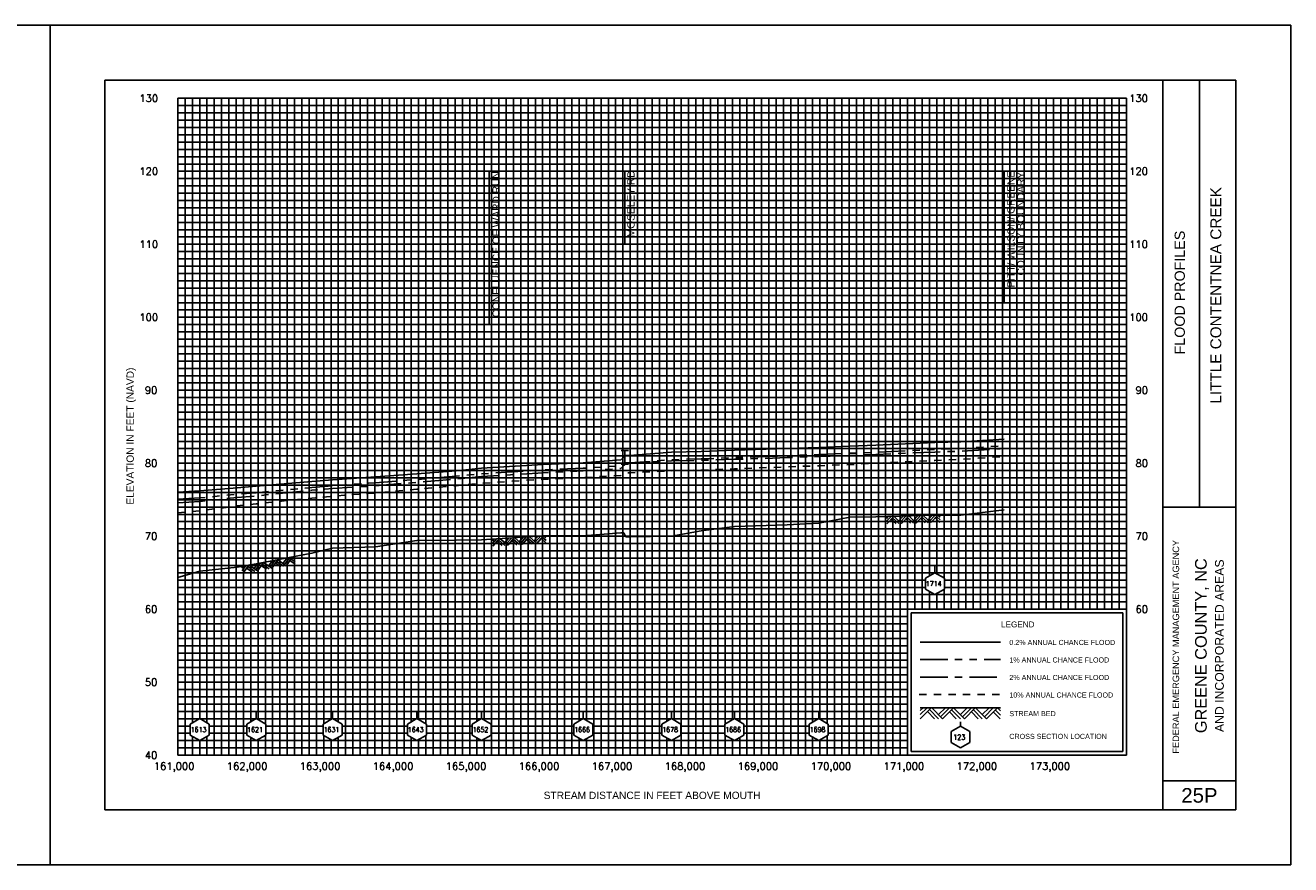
# Model space of a CAD drawing. Header units: inches. Extents: x 11.8 to 93.8, y 23.5 to 67.3.
# Tile 11 of 11: x 76.5 to 93.8, y 38.1 to 49.6. Entities that reach past the tile are written whole.
import ezdxf
from ezdxf.enums import TextEntityAlignment as Align

# ---------------------------------------------------------------- set-up
doc = ezdxf.new("R2010")
doc.units = ezdxf.units.IN
doc.header["$LTSCALE"] = 0.3
doc.header["$MEASUREMENT"] = 0
doc.set_wipeout_variables(frame=1)
for name, pattern in [('CENTER', [2, 1.25, -0.25, 0.25, -0.25]), ('DOT', [0.25, 0, -0.25]), ('HIDDEN', [0.375, 0.25, -0.125]), ('PHANTOM', [2.5, 1.25, -0.25, 0.25, -0.25, 0.25, -0.25])]:
    doc.linetypes.add(name, pattern=pattern)
doc.layers.get('0').update_dxf_attribs({"color": 3, "plot": 0})
for name, color, linetype in [('1', 5, 'Continuous'), ('2', 50, 'Continuous'), ('3', 9, 'DOT'), ('7', 7, 'Continuous'), ('ROCK', 7, 'Continuous'), ('STREAM', 5, 'Continuous'), ('STRUCTURE', 30, 'Continuous'), ('WS10', 4, 'HIDDEN'), ('WS100', 5, 'PHANTOM'), ('WS50', 1, 'CENTER'), ('WS500', 1, 'Continuous')]:
    doc.layers.add(name, color=color, linetype=linetype)
doc.styles.add('ARIAL', font='ARIAL.TTF')
doc.styles.get("Standard").update_dxf_attribs({"font": 'romans.shx'})

# ---------------------------------------------------------------- blocks, each defined once
blk = doc.blocks.new('wipeout')
blk.add_wipeout([(0, 0.15), (-0.129917, 0.075), (-0.129917, -0.075), (0, -0.15), (0.129917, -0.075), (0.129917, 0.075)])
blk = doc.blocks.new('xsec')
blk.add_line((0, 0.35), (0, 0.25))
blk.add_blockref('wipeout', (0, 0.1))
for p, q in [((-0.13, 0.175), (0, 0.25)), ((-0.13, 0.025), (-0.13, 0.175)), ((0.13, 0.175), (0, 0.25)), ((0, 0.25), (0, 0.25)), ((0.13, 0.025), (0.13, 0.175)), ((0, -0.05), (-0.13, 0.025)), ((0, -0.05), (0.13, 0.025))]:
    blk.add_line(p, q)
blk = doc.blocks.new('bar')
blk.add_line((-0.05, 0), (0.05, 0))
blk = doc.blocks.new('V_BASE')
blk.add_line((0, 0), (0, 1))
blk = doc.blocks.new('rock')
at = {"layer": 'STREAM'}
for p, q in [((0.171, 0.001), (0.147, -0.023)), ((0.209, 0.001), (0.147, -0.061)), ((0.247, 0.001), (0.147, -0.099)), ((0.251, 0.001), (0.351, -0.099)), ((0.375, 0.001), (0.313, -0.061)), ((0.413, 0.001), (0.332, -0.08)), ((0.451, 0.001), (0.351, -0.099)), ((0.451, 0.001), (0.551, -0.099)), ((0.575, 0.001), (0.513, -0.061)), ((0.613, 0.001), (0.532, -0.08)), ((0.651, 0.001), (0.551, -0.099)), ((0.651, 0.001), (0.751, -0.099)), ((0.776, 0.001), (0.713, -0.061)), ((0.813, 0.001), (0.732, -0.08)), ((0.851, 0.001), (0.751, -0.099)), ((0.851, 0.001), (0.88, -0.028)), ((0.211, -0.034), (0.275, -0.099)), ((0.23, -0.016), (0.313, -0.099)), ((0.413, -0.036), (0.475, -0.099)), ((0.432, -0.018), (0.513, -0.099)), ((0.613, -0.036), (0.676, -0.099)), ((0.632, -0.018), (0.713, -0.099)), ((0.813, -0.036), (0.876, -0.099)), ((0.832, -0.018), (0.88, -0.066))]:
    blk.add_line(p, q, dxfattribs=at)

msp = doc.modelspace()

# ---------------------------------------------------------------- linework, layer by layer
for p, q in [((82.838, 45.467), (82.838, 47.567)), ((89.893, 45.767), (89.893, 47.569)), ((91.52, 41.517), (88.62, 41.517)), ((88.62, 41.517), (88.62, 39.617)), ((91.52, 39.617), (91.52, 41.517)), ((88.62, 39.617), (91.52, 39.617)), ((88.62, 39.617), (88.62, 39.617))]:
    msp.add_line(p, q)
at = {"layer": '1', "color": 8}
for p, q in [((76.821, 49.567), (59.821, 49.567)), ((76.821, 38.067), (76.821, 49.567)), ((76.821, 49.567), (76.821, 38.067)), ((93.821, 49.567), (76.821, 49.567)), ((93.821, 38.067), (93.821, 49.567)), ((59.821, 38.067), (76.821, 38.067)), ((76.821, 38.067), (93.821, 38.067))]:
    msp.add_line(p, q, dxfattribs=at)
at = {"layer": '1'}
for p, q in [((77.571, 48.817), (77.571, 38.817)), ((93.071, 48.817), (77.571, 48.817)), ((92.07, 38.817), (92.07, 48.817)), ((92.57, 42.967), (92.57, 48.817)), ((93.071, 38.817), (93.071, 48.817)), ((92.07, 42.967), (93.07, 42.967)), ((92.07, 39.217), (93.07, 39.217)), ((77.571, 38.817), (77.571, 38.817)), ((77.571, 38.817), (93.071, 38.817))]:
    msp.add_line(p, q, dxfattribs=at)
at = {"layer": '2', "color": 50}
for p, q in [((78.57, 39.567), (78.57, 48.567)), ((78.57, 48.567), (91.57, 48.567)), ((79.57, 39.567), (79.57, 48.567)), ((80.57, 39.567), (80.57, 48.567)), ((81.57, 39.567), (81.57, 48.567)), ((82.57, 39.567), (82.57, 48.567)), ((83.57, 39.567), (83.57, 48.567)), ((84.57, 39.567), (84.57, 48.567)), ((85.57, 39.567), (85.57, 48.567)), ((86.57, 39.567), (86.57, 48.567)), ((87.57, 39.567), (87.57, 48.567)), ((88.57, 39.567), (88.57, 48.567)), ((91.57, 39.567), (91.57, 48.567)), ((78.57, 46.567), (91.57, 46.567)), ((78.57, 45.567), (91.57, 45.567)), ((78.57, 44.567), (91.57, 44.567)), ((78.57, 43.567), (91.57, 43.567)), ((78.57, 42.567), (91.57, 42.567)), ((78.57, 41.567), (91.57, 41.567)), ((78.57, 40.567), (88.57, 40.567)), ((78.57, 39.567), (91.57, 39.567))]:
    msp.add_line(p, q, dxfattribs=at)
at = {"layer": '2', "color": 50, "linetype": 'Continuous'}
for p, q in [((89.57, 41.567), (89.57, 48.567)), ((90.57, 41.567), (90.57, 48.567)), ((78.57, 47.567), (91.57, 47.567))]:
    msp.add_line(p, q, dxfattribs=at)
at = {"layer": '3', "color": 8, "linetype": 'Continuous'}
for p, q in [((78.67, 39.567), (78.67, 48.567)), ((78.77, 39.567), (78.77, 48.567)), ((78.87, 39.567), (78.87, 48.567)), ((78.97, 39.567), (78.97, 48.567)), ((79.07, 39.567), (79.07, 48.567)), ((79.17, 39.567), (79.17, 48.567)), ((79.27, 39.567), (79.27, 48.567)), ((79.37, 39.567), (79.37, 48.567)), ((79.47, 39.567), (79.47, 48.567)), ((79.67, 39.567), (79.67, 48.567)), ((79.77, 39.567), (79.77, 48.567)), ((79.87, 39.567), (79.87, 48.567)), ((79.97, 39.567), (79.97, 48.567)), ((80.07, 39.567), (80.07, 48.567)), ((80.17, 39.567), (80.17, 48.567)), ((80.27, 39.567), (80.27, 48.567)), ((80.37, 39.567), (80.37, 48.567)), ((80.47, 39.567), (80.47, 48.567)), ((80.67, 39.567), (80.67, 48.567)), ((80.77, 39.567), (80.77, 48.567)), ((80.87, 39.567), (80.87, 48.567)), ((80.97, 39.567), (80.97, 48.567)), ((81.07, 39.567), (81.07, 48.567)), ((81.17, 39.567), (81.17, 48.567)), ((81.27, 39.567), (81.27, 48.567)), ((81.37, 39.567), (81.37, 48.567)), ((81.47, 39.567), (81.47, 48.567)), ((81.67, 39.567), (81.67, 48.567)), ((81.77, 39.567), (81.77, 48.567)), ((81.87, 39.567), (81.87, 48.567)), ((81.97, 39.567), (81.97, 48.567)), ((82.07, 39.567), (82.07, 48.567)), ((82.17, 39.567), (82.17, 48.567)), ((82.27, 39.567), (82.27, 48.567)), ((82.37, 39.567), (82.37, 48.567)), ((82.47, 39.567), (82.47, 48.567)), ((82.67, 39.567), (82.67, 48.567)), ((82.77, 39.567), (82.77, 48.567)), ((82.87, 39.567), (82.87, 48.567)), ((82.97, 39.567), (82.97, 48.567)), ((83.07, 39.567), (83.07, 48.567)), ((83.17, 39.567), (83.17, 48.567)), ((83.27, 39.567), (83.27, 48.567)), ((83.37, 39.567), (83.37, 48.567)), ((83.47, 39.567), (83.47, 48.567)), ((83.67, 39.567), (83.67, 48.567)), ((83.77, 39.567), (83.77, 48.567)), ((83.87, 39.567), (83.87, 48.567)), ((83.97, 39.567), (83.97, 48.567)), ((84.07, 39.567), (84.07, 48.567)), ((84.17, 39.567), (84.17, 48.567)), ((84.27, 39.567), (84.27, 48.567)), ((84.37, 39.567), (84.37, 48.567)), ((84.47, 39.567), (84.47, 48.567)), ((84.67, 39.567), (84.67, 48.567)), ((84.77, 39.567), (84.77, 48.567)), ((84.87, 39.567), (84.87, 48.567)), ((84.97, 39.567), (84.97, 48.567)), ((85.07, 39.567), (85.07, 48.567)), ((85.17, 39.567), (85.17, 48.567)), ((85.27, 39.567), (85.27, 48.567)), ((85.37, 39.567), (85.37, 48.567)), ((85.47, 39.567), (85.47, 48.567)), ((85.67, 39.567), (85.67, 48.567)), ((85.77, 39.567), (85.77, 48.567)), ((85.87, 39.567), (85.87, 48.567)), ((85.97, 39.567), (85.97, 48.567)), ((86.07, 39.567), (86.07, 48.567)), ((86.17, 39.567), (86.17, 48.567)), ((86.27, 39.567), (86.27, 48.567)), ((86.37, 39.567), (86.37, 48.567)), ((86.47, 39.567), (86.47, 48.567)), ((86.67, 39.567), (86.67, 48.567)), ((86.77, 39.567), (86.77, 48.567)), ((86.87, 39.567), (86.87, 48.567)), ((86.97, 39.567), (86.97, 48.567)), ((87.07, 39.567), (87.07, 48.567)), ((87.17, 39.567), (87.17, 48.567)), ((87.27, 39.567), (87.27, 48.567)), ((87.37, 39.567), (87.37, 48.567)), ((87.47, 39.567), (87.47, 48.567)), ((87.67, 39.567), (87.67, 48.567)), ((87.77, 39.567), (87.77, 48.567)), ((87.87, 39.567), (87.87, 48.567)), ((87.97, 39.567), (87.97, 48.567)), ((88.07, 39.567), (88.07, 48.567)), ((88.17, 39.567), (88.17, 48.567)), ((88.27, 39.567), (88.27, 48.567)), ((88.37, 39.567), (88.37, 48.567)), ((88.47, 39.567), (88.47, 48.567)), ((88.67, 41.567), (88.67, 48.567)), ((88.77, 41.567), (88.77, 48.567)), ((88.87, 41.567), (88.87, 48.567)), ((88.97, 41.567), (88.97, 48.567)), ((89.07, 41.567), (89.07, 48.567)), ((89.17, 41.567), (89.17, 48.567)), ((89.27, 41.567), (89.27, 48.567)), ((89.37, 41.567), (89.37, 48.567)), ((89.47, 41.567), (89.47, 48.567)), ((89.67, 41.567), (89.67, 48.567)), ((89.77, 41.567), (89.77, 48.567)), ((89.87, 41.567), (89.87, 48.567)), ((89.97, 41.567), (89.97, 48.567)), ((90.07, 41.567), (90.07, 48.567)), ((90.17, 41.567), (90.17, 48.567)), ((90.27, 41.567), (90.27, 48.567)), ((90.37, 41.567), (90.37, 48.567)), ((90.47, 41.567), (90.47, 48.567)), ((90.67, 41.567), (90.67, 48.567)), ((90.77, 41.567), (90.77, 48.567)), ((90.87, 41.567), (90.87, 48.567)), ((90.97, 41.567), (90.97, 48.567)), ((91.07, 41.567), (91.07, 48.567)), ((91.17, 41.567), (91.17, 48.567)), ((91.27, 41.567), (91.27, 48.567)), ((91.37, 41.567), (91.37, 48.567)), ((91.47, 41.567), (91.47, 48.567)), ((78.57, 48.467), (91.57, 48.467)), ((78.57, 48.367), (91.57, 48.367)), ((78.57, 48.267), (91.57, 48.267)), ((78.57, 48.167), (91.57, 48.167)), ((78.57, 48.067), (91.57, 48.067)), ((78.57, 47.967), (91.57, 47.967)), ((78.57, 47.867), (91.57, 47.867)), ((78.57, 47.767), (91.57, 47.767)), ((78.57, 47.667), (91.57, 47.667)), ((78.57, 47.467), (91.57, 47.467)), ((78.57, 47.367), (91.57, 47.367)), ((78.57, 47.267), (91.57, 47.267)), ((78.57, 47.167), (91.57, 47.167)), ((78.57, 47.067), (91.57, 47.067)), ((78.57, 46.967), (91.57, 46.967)), ((78.57, 46.867), (91.57, 46.867)), ((78.57, 46.767), (91.57, 46.767)), ((78.57, 46.667), (91.57, 46.667)), ((78.57, 46.467), (91.57, 46.467)), ((78.57, 46.367), (91.57, 46.367)), ((78.57, 46.267), (91.57, 46.267)), ((78.57, 46.167), (91.57, 46.167)), ((78.57, 46.067), (91.57, 46.067)), ((78.57, 45.967), (91.57, 45.967)), ((78.57, 45.867), (91.57, 45.867)), ((78.57, 45.767), (91.57, 45.767)), ((78.57, 45.667), (91.57, 45.667)), ((78.57, 45.467), (91.57, 45.467)), ((78.57, 45.367), (91.57, 45.367)), ((78.57, 45.267), (91.57, 45.267)), ((78.57, 45.167), (91.57, 45.167)), ((78.57, 45.067), (91.57, 45.067)), ((78.57, 44.967), (91.57, 44.967)), ((78.57, 44.867), (91.57, 44.867)), ((78.57, 44.767), (91.57, 44.767)), ((78.57, 44.667), (91.57, 44.667)), ((78.57, 44.467), (91.57, 44.467)), ((78.57, 44.367), (91.57, 44.367)), ((78.57, 44.267), (91.57, 44.267)), ((78.57, 44.167), (91.57, 44.167)), ((78.57, 44.067), (91.57, 44.067)), ((78.57, 43.967), (91.57, 43.967)), ((78.57, 43.867), (91.57, 43.867)), ((78.57, 43.767), (91.57, 43.767)), ((78.57, 43.667), (91.57, 43.667)), ((78.57, 43.467), (91.57, 43.467)), ((78.57, 43.367), (91.57, 43.367)), ((78.57, 43.267), (91.57, 43.267)), ((78.57, 43.167), (91.57, 43.167)), ((78.57, 43.067), (91.57, 43.067)), ((78.57, 42.967), (91.57, 42.967)), ((78.57, 42.867), (91.57, 42.867)), ((78.57, 42.767), (91.57, 42.767)), ((78.57, 42.667), (91.57, 42.667)), ((78.57, 42.467), (91.57, 42.467)), ((78.57, 42.367), (91.57, 42.367)), ((78.57, 42.267), (91.57, 42.267)), ((78.57, 42.167), (91.57, 42.167)), ((78.57, 42.067), (91.57, 42.067)), ((78.57, 41.967), (91.57, 41.967)), ((78.57, 41.867), (91.57, 41.867)), ((78.57, 41.767), (91.57, 41.767)), ((78.57, 41.667), (91.57, 41.667)), ((78.57, 41.467), (88.57, 41.467)), ((78.57, 41.367), (88.57, 41.367)), ((78.57, 41.267), (88.57, 41.267)), ((78.57, 41.167), (88.57, 41.167)), ((78.57, 41.067), (88.57, 41.067)), ((78.57, 40.967), (88.57, 40.967)), ((78.57, 40.867), (88.57, 40.867)), ((78.57, 40.767), (88.57, 40.767)), ((78.57, 40.667), (88.57, 40.667)), ((78.57, 40.467), (88.57, 40.467)), ((78.57, 40.367), (88.57, 40.367)), ((78.57, 40.267), (88.57, 40.267)), ((78.57, 40.167), (88.57, 40.167)), ((78.57, 40.067), (88.57, 40.067)), ((78.57, 39.967), (88.57, 39.967)), ((78.57, 39.867), (88.57, 39.867)), ((78.57, 39.767), (88.57, 39.767)), ((78.57, 39.667), (88.57, 39.667))]:
    msp.add_line(p, q, dxfattribs=at)
at = {"layer": '7'}
for p, q in [((89.295, 39.967), (89.166, 39.892)), ((89.166, 39.892), (89.166, 39.742)), ((89.166, 39.892), (89.166, 39.892)), ((89.295, 39.967), (89.295, 40.025)), ((89.425, 39.892), (89.295, 39.967)), ((89.425, 39.742), (89.425, 39.892)), ((89.166, 39.742), (89.295, 39.667)), ((89.295, 39.667), (89.425, 39.742))]:
    msp.add_line(p, q, dxfattribs=at)
at = {"layer": 'STREAM'}
for p, q in [((88.782, 40.217), (88.745, 40.18)), ((88.839, 40.217), (88.745, 40.124)), ((88.895, 40.217), (88.745, 40.067)), ((88.745, 40.217), (89.845, 40.217)), ((88.842, 40.164), (88.938, 40.067)), ((88.87, 40.192), (88.995, 40.067)), ((88.901, 40.217), (89.051, 40.067)), ((89.088, 40.217), (88.995, 40.124)), ((89.145, 40.217), (89.023, 40.095)), ((89.201, 40.217), (89.051, 40.067)), ((89.145, 40.161), (89.238, 40.067)), ((89.173, 40.189), (89.295, 40.067)), ((89.201, 40.217), (89.351, 40.067)), ((89.388, 40.217), (89.295, 40.124)), ((89.445, 40.217), (89.323, 40.095)), ((89.499, 40.215), (89.349, 40.065)), ((89.445, 40.161), (89.538, 40.067)), ((89.473, 40.189), (89.595, 40.067)), ((89.501, 40.217), (89.651, 40.067)), ((89.688, 40.217), (89.595, 40.124)), ((89.745, 40.217), (89.623, 40.095)), ((89.801, 40.217), (89.651, 40.067)), ((89.745, 40.161), (89.838, 40.067)), ((89.773, 40.189), (89.845, 40.116)), ((89.801, 40.217), (89.845, 40.173))]:
    msp.add_line(p, q, dxfattribs=at)
at = {"layer": 'STREAM', "flags": 128}
msp.add_lwpolyline([(78.57, 42), (78.871, 42.087), (79.383, 42.145), (79.645, 42.187), (80.409, 42.334), (80.692, 42.403), (81.28, 42.42), (81.847, 42.507), (82.387, 42.514), (82.734, 42.52), (83.575, 42.573), (84.127, 42.574), (84.639, 42.615), (84.682, 42.615), (84.711, 42.561), (84.761, 42.561), (85.334, 42.566), (85.741, 42.639), (86.197, 42.699), (86.92, 42.724), (87.354, 42.747), (87.78, 42.828), (88.135, 42.831), (88.945, 42.854), (89.301, 42.856), (89.893, 42.931)], dxfattribs=at)
at = {"layer": 'STRUCTURE', "flags": 128}
msp.add_lwpolyline([(84.696, 43.554), (84.696, 43.744)], dxfattribs=at)
at = {"layer": 'WS10'}
msp.add_line((88.73, 40.397), (89.83, 40.397), dxfattribs=at)
at = {"layer": 'WS10', "flags": 128}
msp.add_lwpolyline([(78.57, 42.887), (78.871, 42.914), (79.383, 42.983), (79.645, 43.011), (80.409, 43.091), (80.692, 43.117), (81.28, 43.161), (81.847, 43.21), (82.387, 43.259), (82.734, 43.293), (83.575, 43.348), (84.127, 43.371), (84.639, 43.401), (84.682, 43.421), (84.711, 43.435), (84.761, 43.435), (85.334, 43.464), (85.741, 43.474), (86.197, 43.49), (86.92, 43.518), (87.354, 43.533), (87.78, 43.549), (88.135, 43.568), (88.945, 43.606), (89.301, 43.621), (89.893, 43.66)], dxfattribs=at)
at = {"layer": 'WS100'}
msp.add_line((88.745, 40.877), (89.845, 40.877), dxfattribs=at)
at = {"layer": 'WS100', "flags": 128}
msp.add_lwpolyline([(78.57, 43.074), (78.871, 43.092), (79.383, 43.142), (79.645, 43.163), (80.409, 43.237), (80.692, 43.258), (81.28, 43.299), (81.847, 43.345), (82.387, 43.39), (82.734, 43.423), (83.575, 43.474), (84.127, 43.498), (84.639, 43.532), (84.682, 43.555), (84.711, 43.571), (84.761, 43.571), (85.334, 43.615), (85.741, 43.627), (86.197, 43.643), (86.92, 43.671), (87.354, 43.687), (87.78, 43.703), (88.135, 43.72), (88.945, 43.755), (89.301, 43.768), (89.893, 43.806)], dxfattribs=at)
at = {"layer": 'WS50'}
msp.add_line((88.745, 40.637), (89.845, 40.637), dxfattribs=at)
at = {"layer": 'WS50', "flags": 128}
msp.add_lwpolyline([(78.57, 43.023), (78.871, 43.043), (79.383, 43.097), (79.645, 43.12), (80.409, 43.198), (80.692, 43.219), (81.28, 43.259), (81.847, 43.305), (82.387, 43.352), (82.734, 43.384), (83.575, 43.437), (84.127, 43.461), (84.639, 43.495), (84.682, 43.538), (84.711, 43.567), (84.761, 43.567), (85.334, 43.599), (85.741, 43.608), (86.197, 43.621), (86.92, 43.644), (87.354, 43.658), (87.78, 43.673), (88.135, 43.688), (88.945, 43.72), (89.301, 43.732), (89.893, 43.768)], dxfattribs=at)
at = {"layer": 'WS500'}
msp.add_line((88.745, 41.117), (89.845, 41.117), dxfattribs=at)
at = {"layer": 'WS500', "flags": 128}
msp.add_lwpolyline([(78.57, 43.171), (78.871, 43.187), (79.383, 43.232), (79.645, 43.252), (80.409, 43.319), (80.692, 43.34), (81.28, 43.38), (81.847, 43.422), (82.387, 43.465), (82.734, 43.499), (83.575, 43.549), (84.127, 43.574), (84.639, 43.612), (84.682, 43.65), (84.711, 43.675), (84.761, 43.675), (85.334, 43.72), (85.741, 43.73), (86.197, 43.745), (86.92, 43.77), (87.354, 43.784), (87.78, 43.799), (88.135, 43.816), (88.945, 43.85), (89.301, 43.862), (89.893, 43.898)], dxfattribs=at)

# ---------------------------------------------------------------- block references
msp.add_blockref('V_BASE', (84.696, 46.567))
at = {"layer": 'ROCK'}
for p, rotation in [((88.135, 42.831), 1.626503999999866), ((82.734, 42.52), 3.606015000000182), ((79.299, 42.128), 10.16515159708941)]:
    msp.add_blockref('rock', p, dxfattribs=dict(at, rotation=rotation))
at = {"layer": 'STRUCTURE'}
for p in [(84.696, 43.744), (84.696, 43.554)]:
    msp.add_blockref('bar', p, dxfattribs=at)

# ---------------------------------------------------------------- texts
for s, p in [('   130', (77.82, 48.517)), ('  130', (91.47, 48.517)), ('   120', (77.82, 47.517)), ('  120', (91.47, 47.517)), ('   110', (77.82, 46.517)), ('  110', (91.47, 46.517)), ('   100', (77.82, 45.517)), ('  100', (91.47, 45.517)), ('    90', (77.82, 44.517)), ('   90', (91.47, 44.517)), ('    80', (77.82, 43.517)), ('   80', (91.47, 43.517)), ('    70', (77.82, 42.517)), ('   70', (91.47, 42.517)), ('    60', (77.82, 41.517)), ('   60', (91.47, 41.517)), ('    50', (77.82, 40.517)), ('    40', (77.82, 39.517))]:
    msp.add_text(s, height=0.1).set_placement(p)
at = {"style": 'ARIAL'}
for s, p in [('CONFLUENCE OF WARD RUN ', (82.982, 47.607)), ('MOSELEY RD ', (84.83, 47.618)), ('PITT/ WILSON/ GREENE ', (90.037, 47.612)), ('COUNTY BOUNDARY ', (90.172, 47.598))]:
    msp.add_text(s, height=0.1, rotation=90, dxfattribs=at).set_placement(p, align=Align.RIGHT)
for s, height, p in [('LITTLE CONTENTNEA CREEK', 0.15, (92.87, 45.867)), ('GREENE COUNTY, NC', 0.16, (92.67, 41.067))]:
    msp.add_text(s, height=height, rotation=90, dxfattribs=at).set_placement(p, align=Align.CENTER)
at = {"color": 30, "style": 'ARIAL'}
msp.add_text('FLOOD PROFILES', height=0.14, rotation=90, dxfattribs=at).set_placement((92.37, 45.058))
at = {"style": 'ARIAL'}
msp.add_text('ELEVATION IN FEET (NAVD)', height=0.1, rotation=90, dxfattribs=at).set_placement((77.967, 43))
at = {"color": 250, "style": 'ARIAL'}
msp.add_text('FEDERAL EMERGENCY MANAGEMENT AGENCY', height=0.09, rotation=90, dxfattribs=at).set_placement((92.292, 39.589))
msp.add_text('AND INCORPORATED AREAS', height=0.12, rotation=90, dxfattribs=at).set_placement((92.904, 41.067), align=Align.CENTER)
at = {"style": 'ARIAL'}
for s, height, p in [('LEGEND', 0.08, (89.851, 41.319)), ('0.2% ANNUAL CHANCE FLOOD', 0.07, (89.965, 41.077)), ('1% ANNUAL CHANCE FLOOD', 0.07, (89.965, 40.837)), ('2% ANNUAL CHANCE FLOOD', 0.07, (89.965, 40.597)), ('10% ANNUAL CHANCE FLOOD', 0.07, (89.965, 40.357)), ('STREAM BED', 0.07, (89.965, 40.102)), ('CROSS SECTION LOCATION', 0.07, (89.965, 39.79))]:
    msp.add_text(s, height=height, dxfattribs=at).set_placement(p)
at = {"width": 0.9}
msp.add_text('123', height=0.07, dxfattribs=at).set_placement((89.198, 39.779))
for s, p in [('161,000', (78.52, 39.367)), ('162,000', (79.52, 39.367)), ('163,000', (80.52, 39.367)), ('164,000', (81.52, 39.367)), ('165,000', (82.52, 39.367)), ('166,000', (83.52, 39.367)), ('167,000', (84.52, 39.367)), ('168,000', (85.52, 39.367)), ('169,000', (86.52, 39.367)), ('170,000', (87.52, 39.367)), ('171,000', (88.52, 39.367)), ('172,000', (89.52, 39.367)), ('173,000', (90.52, 39.367))]:
    msp.add_text(s, height=0.1).set_placement(p, align=Align.CENTER)
at = {"style": 'ARIAL'}
for s, height, p in [('STREAM DISTANCE IN FEET ABOVE MOUTH', 0.1, (85.07, 38.967)), ('25P', 0.2, (92.57, 38.917))]:
    msp.add_text(s, height=height, dxfattribs=at).set_placement(p, align=Align.CENTER)

# ---------------------------------------------------------------- next in the draw order: block references
for p in [(88.945, 41.818), (78.871, 39.818), (79.645, 39.818), (80.692, 39.818), (81.847, 39.818), (82.734, 39.818), (84.127, 39.818), (85.334, 39.818), (86.197, 39.818), (87.354, 39.818)]:
    msp.add_blockref('xsec', p)

# ---------------------------------------------------------------- next in the draw order: texts
at = {"width": 0.9}
for s, p in [('1714', (88.82, 41.883)), ('1613', (78.746, 39.883)), ('1621', (79.52, 39.883)), ('1631', (80.567, 39.883)), ('1643', (81.722, 39.883)), ('1652', (82.609, 39.883)), ('1666', (84.002, 39.883)), ('1678', (85.209, 39.883)), ('1686', (86.072, 39.883)), ('1698', (87.229, 39.883))]:
    msp.add_text(s, height=0.07, dxfattribs=at).set_placement(p)

doc.saveas('drawing.dxf')
